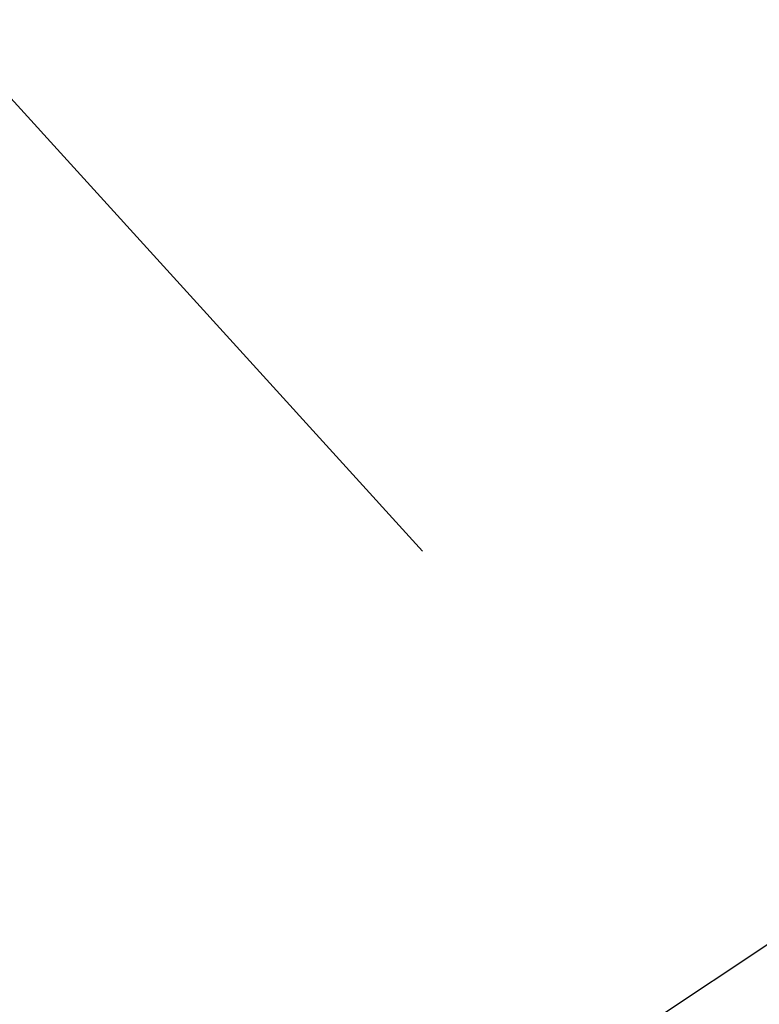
# Model space of a CAD drawing. Extents: x 0 to 363660, y 0 to 4201329.
# Tile 196 of 256: x 360283.712 to 360284.101, y 4200428.811 to 4200429.329. Entities that reach past the tile are written whole.
import ezdxf

# ---------------------------------------------------------------- set-up
doc = ezdxf.new("R2010")
doc.units = 0
doc.header["$LTSCALE"] = 0.5
doc.header["$MEASUREMENT"] = 0
doc.linetypes.add('CONTI', pattern=[0])
doc.linetypes.add('Д_ТРОТ_ТРУБА', pattern=[3, 1.5, -1.5])
doc.layers.add('(025) Дорога', color=7, linetype='Continuous')
doc.layers.add('GORIZDEFAULT', color=32, linetype='CONTI')
doc.layers.add('.', color=7, linetype='Continuous', lineweight=15)

# ---------------------------------------------------------------- blocks, each defined once
blk = doc.blocks.new('gergrgrre')
at = {"layer": '(025) Дорога', "linetype": 'Д_ТРОТ_ТРУБА', "flags": 128}
blk.add_lwpolyline([(360044.19528, 4200796.01167), (360041.81644, 4200791.77254), (360042.35839, 4200788.30414), (360046.08669, 4200780.20998), (360059.01211, 4200755.88694), (360082.2659, 4200713.415), (360119.83746, 4200651.91076), (360154.24777, 4200588.27348), (360168.95162, 4200565.33703), (360182.61782, 4200547.76595), (360213.04347, 4200512.04391), (360268.28294, 4200446.26217), (360308.92647, 4200401.53425), (360387.36857, 4200322.59337), (360428.11626, 4200283.49732), (360457.1161, 4200256.41979), (360464.88566, 4200245.44366), (360476.50719, 4200228.26284), (360489.06021, 4200214.49302), (360499.06487, 4200202.98367)], dxfattribs=at)
at = {"layer": 'GORIZDEFAULT', "color": 32}
blk.add_polyline3d([(360282, 4200427.46, 539.5), (360283.44, 4200428.4, 539.5), (360284.96, 4200429.41, 539.5), (360286.53, 4200430.49, 539.5), (360288.12, 4200431.61, 539.5), (360289.68, 4200432.75, 539.5), (360291.18, 4200433.91, 539.5), (360292.62, 4200435.07, 539.5), (360293.99, 4200436.22, 539.5), (360295.26, 4200437.35, 539.5), (360296.45, 4200438.45, 539.5), (360297.53, 4200439.5, 539.5), (360298.5, 4200440.5, 539.5), (360299.35, 4200441.43, 539.5), (360300.12, 4200442.33, 539.5), (360300.83, 4200443.22, 539.5), (360301.51, 4200444.14, 539.5), (360302.2, 4200445.1, 539.5), (360302.94, 4200446.16, 539.5), (360303.74, 4200447.32, 539.5), (360304.64, 4200448.61, 539.5), (360305.61, 4200450, 539.5), (360306.63, 4200451.44, 539.5), (360307.67, 4200452.88, 539.5)], dxfattribs=at)

msp = doc.modelspace()

# ---------------------------------------------------------------- hatches: boundary and pattern name
at = {"layer": '.', "ltscale": 0.149071}
h = msp.add_hatch(color=256, dxfattribs=at)
h.dxf.hatch_style = 1
h.set_gradient(color1=(255, 255, 255), tint=1)
h.paths.add_polyline_path([(359890.24077, 4200193.89108), (361190.24077, 4200193.89108), (361190.24077, 4201328.89108), (359890.24077, 4201328.89108)])
h.paths.add_polyline_path([(359905.24077, 4201313.89108), (361175.24077, 4201313.89108), (361175.24077, 4200208.89108), (359905.24077, 4200208.89108)], flags=16)

# ---------------------------------------------------------------- block references
at = {"linetype": 'Continuous'}
msp.add_blockref('gergrgrre', (0, 0), dxfattribs=at)

doc.saveas('drawing.dxf')
